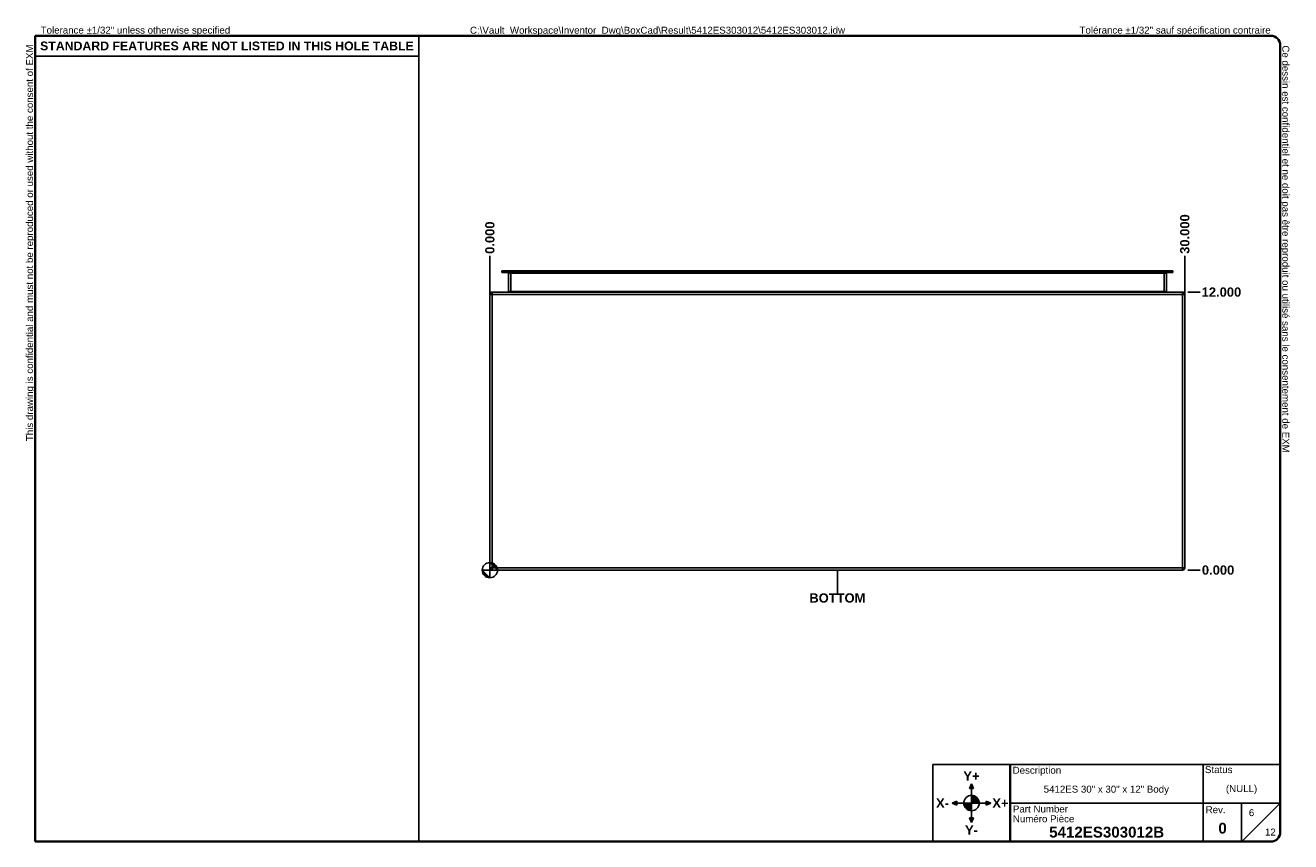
# Model space of a CAD drawing. Header units: inches. Extents: x 0.1 to 55.7, y -25.4 to 36.1.
import ezdxf

# ---------------------------------------------------------------- set-up
doc = ezdxf.new("R2010")
doc.units = ezdxf.units.IN
doc.header["$LTSCALE"] = 3.333333
doc.header["$MEASUREMENT"] = 0
doc.layers.get('0').update_dxf_attribs({"lineweight": 25})
for name, color, linetype, lineweight in [('Dimensions(ANSI)', 7, 'Continuous', 25), ('Sketch Geometry(ANSI)', 7, 'Continuous', 25), ('Symbols(ANSI)', 7, 'Continuous', 25), ('Visible Edges(ANSI)', 7, 'Continuous', 25), ('Visible Tangent Edges(ANSI)', 7, 'Continuous', 25)]:
    doc.layers.add(name, color=color, linetype=linetype, lineweight=lineweight)
doc.layers.add('Hatch', color=179, linetype='Continuous', lineweight=9, true_color=0x1e1e47)
doc.styles.add('Current-ANSI', font='arial.ttf')
doc.styles.add('Dimension-ANSI', font='arialbd.ttf')
doc.styles.add('Text Style44', font='arialbd.ttf')
doc.dimstyles.new('INCH-ANSI', dxfattribs={"dimscale": 3.333333, "dimtxt": 0.12, "dimasz": 0.098425, "dimexe": 0.04, "dimexo": 0.04, "dimgap": 0.031496, "dimtad": 0, "dimtih": 1, "dimtoh": 1, "dimdec": 3, "dimrnd": 1e-08, "dimzin": 0, "dimdsep": 46, "dimtxsty": 'Dimension-ANSI', "dimcen": 0.09, "dimdle": 0.312, "dimclrd": 179, "dimclre": 179, "dimclrt": 7, "dimadec": 1, "dimazin": 0, "dimtfac": 1, "dimtdec": 3, "dimtofl": 0, "dimtmove": 0, "dimatfit": 3, "dimfxl": 1, "dimtolj": 1, "dimtzin": 4, "dimlwd": 25, "dimlwe": 25, "dimarcsym": 0})
doc.dimstyles.new('INCH-ANSI-VERTICAL', dxfattribs={"dimscale": 3.333333, "dimtxt": 0.12, "dimasz": 0.098425, "dimexe": 0.04, "dimexo": 0.04, "dimgap": 0.031496, "dimtad": 0, "dimtih": 1, "dimtoh": 1, "dimdec": 3, "dimrnd": 1e-08, "dimzin": 0, "dimdsep": 46, "dimtxsty": 'Dimension-ANSI', "dimcen": 0.09, "dimdle": 0.312, "dimclrd": 179, "dimclre": 179, "dimclrt": 7, "dimadec": 1, "dimazin": 0, "dimtfac": 1, "dimtdec": 3, "dimtofl": 0, "dimtmove": 0, "dimatfit": 3, "dimfxl": 1, "dimtolj": 1, "dimtzin": 4, "dimlwd": 25, "dimlwe": 25, "dimarcsym": 0})

# ---------------------------------------------------------------- blocks, each defined once
blk = doc.blocks.new('Borders EXM - B (Inch) - B')
at = {"layer": 'Sketch Geometry(ANSI)', "linetype": 'Continuous', "lineweight": 35}
for p, q in [((16.438, 10.692), (0.437, 10.692)), ((0.437, 10.692), (0.437, 0.255)), ((16.562, 0.38), (16.562, 10.567)), ((0.437, 0.255), (16.438, 0.255))]:
    blk.add_line(p, q, dxfattribs=at)
at = {"layer": 'Sketch Geometry(ANSI)'}
for p, q in [((5.406, 10.692), (5.406, 0.255)), ((0.437, 10.428), (5.406, 10.428))]:
    blk.add_line(p, q, dxfattribs=at)
at = {"layer": 'Sketch Geometry(ANSI)', "linetype": 'Continuous', "lineweight": 35}
for centre, start, end in [((16.438, 10.567), 0, 90), ((16.438, 0.38), 270, 0)]:
    blk.add_arc(centre, 0.125, start, end, dxfattribs=at)
at = {"layer": 'Symbols(ANSI)', "color": 7, "char_height": 0.09, "attachment_point": 7, "style": 'Current-ANSI'}
for s, insert in [('Tolerance ±1/32" unless otherwise specified', (0.509, 10.692)), ('Tolérance ±1/32" sauf spécification contraire', (13.963, 10.692))]:
    blk.add_mtext(s, dxfattribs=dict(at, insert=insert))
for s, insert, rotation in [('This drawing is confidential and must not be reproduced or used without the consent of EXM', (0.437, 5.442), 90), ('Ce dessin est confidentiel et ne doit pas être reproduit ou utilisé sans le consentement de EXM', (16.562, 10.567), 270)]:
    blk.add_mtext(s, dxfattribs=dict(at, insert=insert, rotation=rotation))
at = {"layer": 'Symbols(ANSI)', "color": 7, "insert": (2.921, 10.559), "char_height": 0.114, "width": 4.96908, "attachment_point": 5, "style": 'Dimension-ANSI'}
blk.add_mtext('\\fArial|b1|i0;{\\H0.1140;STANDARD FEATURES ARE NOT LISTED IN THIS HOLE TABLE}', dxfattribs=at)
at = {"layer": 'Symbols(ANSI)', "color": 7, "style": 'Current-ANSI'}
blk.add_attdef('FILENAME_AND_PATH_001', (6.069, 10.718), '', height=0.09, dxfattribs=at)
blk = doc.blocks.new('Title Blocks EXM-2 - ANSI B')
at = {"layer": 'Hatch'}
for points in [[(12.725, 0.94), (12.75, 0.94), (12.75, 1)], [(12.775, 0.94), (12.75, 1), (12.75, 0.94)], [(12.56, 0.75), (12.56, 0.775), (12.5, 0.75)], [(12.56, 0.75), (12.5, 0.75), (12.56, 0.725)], [(12.94, 0.75), (13, 0.75), (12.94, 0.775)], [(12.94, 0.75), (12.94, 0.725), (13, 0.75)], [(12.75, 0.56), (12.725, 0.56), (12.75, 0.5)], [(12.75, 0.56), (12.75, 0.5), (12.775, 0.56)]]:
    blk.add_hatch(color=7, dxfattribs=at).paths.add_polyline_path(points)
h = blk.add_hatch(color=7, dxfattribs=at)
edge = h.paths.add_edge_path()
edge.add_line((12.75, 0.85), (12.75, 0.75))
edge.add_line((12.75, 0.75), (12.85, 0.75))
edge.add_arc((12.75, 0.75), 0.1, 0, 90)
h = blk.add_hatch(color=7, dxfattribs=at)
edge = h.paths.add_edge_path()
edge.add_line((12.75, 0.65), (12.75, 0.75))
edge.add_line((12.75, 0.75), (12.65, 0.75))
edge.add_arc((12.75, 0.75), 0.1, 180, 270)
at = {"layer": 'Sketch Geometry(ANSI)'}
for p, q in [((12.249, 1.25), (16.749, 1.25)), ((12.249, 0.25), (12.249, 1.25)), ((15.749, 1.25), (15.749, 0.75)), ((16.749, 1.25), (16.749, 0.375)), ((12.75, 1), (12.725, 0.94)), ((12.75, 0.85), (12.75, 1)), ((12.775, 0.94), (12.75, 1)), ((12.725, 0.94), (12.775, 0.94)), ((12.75, 0.75), (12.75, 0.85)), ((12.5, 0.75), (12.56, 0.775)), ((12.65, 0.75), (12.5, 0.75)), ((12.56, 0.725), (12.5, 0.75)), ((12.56, 0.775), (12.56, 0.725)), ((12.75, 0.75), (12.65, 0.75)), ((12.75, 0.75), (12.85, 0.75)), ((12.75, 0.75), (12.75, 0.65)), ((12.85, 0.75), (13, 0.75)), ((13, 0.75), (12.94, 0.775)), ((12.94, 0.775), (12.94, 0.725)), ((12.94, 0.725), (13, 0.75)), ((15.749, 0.75), (13.249, 0.75)), ((16.249, 0.75), (15.749, 0.75)), ((15.749, 0.75), (15.749, 0.25)), ((16.249, 0.25), (16.249, 0.75)), ((16.249, 0.75), (16.749, 0.75)), ((16.249, 0.25), (16.749, 0.75)), ((12.775, 0.56), (12.725, 0.56)), ((12.725, 0.56), (12.75, 0.5)), ((12.75, 0.65), (12.75, 0.5)), ((12.75, 0.5), (12.775, 0.56)), ((13.249, 0.25), (12.249, 0.25)), ((16.624, 0.25), (13.249, 0.25))]:
    blk.add_line(p, q, dxfattribs=at)
at = {"layer": 'Sketch Geometry(ANSI)', "linetype": 'Continuous', "lineweight": 35}
blk.add_line((13.249, 0.25), (13.249, 1.25), dxfattribs=at)
at = {"layer": 'Sketch Geometry(ANSI)'}
blk.add_circle((12.75, 0.75), 0.1, dxfattribs=at)
blk.add_arc((16.624, 0.375), 0.125, 270, 0, dxfattribs=at)
at = {"layer": 'Symbols(ANSI)', "color": 7}
for s, insert, char_height, attachment_point, style in [('\\fArial|b1|i0;Y+', (12.75, 1.1), 0.12, 5, 'Dimension-ANSI'), ('Description', (13.283, 1.103), 0.09, 7, 'Current-ANSI'), ('Status', (15.774, 1.137), 0.09, 7, 'Current-ANSI'), ('\\fArial|b1|i0;X-', (12.375, 0.75), 0.12, 5, 'Dimension-ANSI'), ('\\fArial|b1|i0;X+', (13.125, 0.75), 0.12, 5, 'Dimension-ANSI'), ('Part Number', (13.287, 0.627), 0.09, 7, 'Current-ANSI'), ('Numéro Pièce', (13.286, 0.5), 0.09, 7, 'Current-ANSI'), ('\\fArial|b1|i0;Y-', (12.75, 0.4), 0.12, 5, 'Dimension-ANSI')]:
    blk.add_mtext(s, dxfattribs=dict(at, insert=insert, char_height=char_height, attachment_point=attachment_point, style=style))
at = {"layer": 'Symbols(ANSI)', "color": 7, "insert": (15.783, 0.618), "char_height": 0.09, "width": 0.25854, "attachment_point": 7, "style": 'Current-ANSI'}
blk.add_mtext('Rev.', dxfattribs=at)
at = {"layer": 'Symbols(ANSI)', "color": 7}
for tag, p, height, style in [('DESIGN_STATE_001', (16.045, 0.893), 0.09, 'Current-ANSI'), ('IDW_DESC_IAM_001', (13.685, 0.885), 0.09, 'Current-ANSI'), ('Sheet_Number_001', (16.342, 0.581), 0.09, 'Current-ANSI'), ('IDW_REV_001', (15.947, 0.355), 0.14, 'Text Style44'), ('IDW_NAME_IAM_001', (13.756, 0.304), 0.14, 'Text Style44'), ('Number_of_sheets_001', (16.551, 0.33), 0.09, 'Current-ANSI')]:
    blk.add_attdef(tag, p, '', height=height, dxfattribs=dict(at, style=style))
blk = doc.blocks.new('Origin Indicator Symbol3')
at = {"layer": 'Dimensions(ANSI)'}
h = blk.add_hatch(color=7, dxfattribs=at)
edge = h.paths.add_edge_path(flags=0)
edge.add_line((6.327, 3.673), (6.228, 3.771))
edge.add_arc((6.327, 3.771), 0.0984, 180, 270)
h = blk.add_hatch(color=7, dxfattribs=at)
edge = h.paths.add_edge_path(flags=0)
edge.add_line((6.327, 3.87), (6.425, 3.771))
edge.add_arc((6.327, 3.771), 0.0984, 0, 90)
at = {"layer": 'Dimensions(ANSI)', "color": 7, "linetype": 'Continuous'}
for p, q in [((6.327, 3.673), (6.228, 3.771)), ((6.327, 3.87), (6.425, 3.771))]:
    blk.add_line(p, q, dxfattribs=at)
at = {"layer": 'Dimensions(ANSI)', "color": 7, "linetype": 'Continuous', "flags": 128}
for points in [[(6.327, 3.771), (6.327, 3.673), (6.228, 3.771), (6.327, 3.771)], [(6.327, 3.771), (6.228, 3.771), (6.327, 3.771), (6.327, 3.771)], [(6.327, 3.771), (6.425, 3.771), (6.327, 3.87), (6.327, 3.771)], [(6.327, 3.771), (6.327, 3.87), (6.327, 3.673), (6.327, 3.771)]]:
    blk.add_lwpolyline(points, dxfattribs=at)
at = {"layer": 'Dimensions(ANSI)', "color": 7, "linetype": 'Continuous'}
blk.add_circle((6.327, 3.771), 0.0984, dxfattribs=at)
for start, end in [(180, 270), (0, 90)]:
    blk.add_arc((6.327, 3.771), 0.0984, start, end, dxfattribs=at)
at = {"layer": 'Dimensions(ANSI)', "color": 7}
for points in [[(6.327, 3.771), (6.327, 3.673), (6.228, 3.771), (6.327, 3.771)], [(6.327, 3.771), (6.228, 3.771), (6.327, 3.771)], [(6.327, 3.771), (6.425, 3.771), (6.327, 3.87), (6.327, 3.771)], [(6.327, 3.771), (6.327, 3.87), (6.327, 3.673), (6.327, 3.771)]]:
    blk.add_solid(points, dxfattribs=at)
blk = doc.blocks.new('*D18')
at = {"layer": 'Defpoints', "color": 0, "linetype": 'Continuous', "transparency": 16777216}
for p in [(21.089, 26.143), (21.089, 12.571), (21.089, 12.571)]:
    blk.add_point(p, dxfattribs=at)
at = {"layer": 'Dimensions(ANSI)', "color": 179, "linetype": 'Continuous', "lineweight": 25, "true_color": 0x262658, "transparency": 16777216}
blk.add_line((21.089, 12.704), (21.089, 26.143), dxfattribs=at)
at = {"layer": 'Dimensions(ANSI)', "color": 7, "linetype": 'Continuous', "lineweight": 25, "transparency": 16777216, "insert": (21.089, 26.922), "char_height": 0.4, "attachment_point": 5, "rotation": 90, "style": 'Dimension-ANSI'}
blk.add_mtext('\\A1;0.000', dxfattribs=at)
blk = doc.blocks.new('*D19')
at = {"layer": 'Defpoints', "color": 0, "linetype": 'Continuous', "transparency": 16777216}
for p in [(51.089, 26.143), (21.089, 12.571), (51.089, 12.571)]:
    blk.add_point(p, dxfattribs=at)
at = {"layer": 'Dimensions(ANSI)', "color": 179, "linetype": 'Continuous', "lineweight": 25, "true_color": 0x262658, "transparency": 16777216}
blk.add_line((51.089, 12.704), (51.089, 26.143), dxfattribs=at)
at = {"layer": 'Dimensions(ANSI)', "color": 7, "linetype": 'Continuous', "lineweight": 25, "transparency": 16777216, "insert": (51.089, 27.078), "char_height": 0.4, "attachment_point": 5, "rotation": 90, "style": 'Dimension-ANSI'}
blk.add_mtext('\\A1;30.000', dxfattribs=at)
blk = doc.blocks.new('*D20')
at = {"layer": 'Defpoints', "color": 0, "linetype": 'Continuous', "transparency": 16777216}
for p in [(51.089, 12.571), (51.089, 12.571), (51.745, 12.571)]:
    blk.add_point(p, dxfattribs=at)
at = {"layer": 'Dimensions(ANSI)', "color": 179, "linetype": 'Continuous', "lineweight": 25, "true_color": 0x262658, "transparency": 16777216}
blk.add_line((51.223, 12.571), (51.745, 12.571), dxfattribs=at)
at = {"layer": 'Dimensions(ANSI)', "color": 7, "linetype": 'Continuous', "lineweight": 25, "transparency": 16777216, "insert": (52.524, 12.571), "char_height": 0.4, "attachment_point": 5, "style": 'Dimension-ANSI'}
blk.add_mtext('\\A1;0.000', dxfattribs=at)
blk = doc.blocks.new('*D21')
at = {"layer": 'Defpoints', "color": 0, "linetype": 'Continuous', "transparency": 16777216}
for p in [(51.089, 24.571), (51.745, 24.571), (51.089, 12.571)]:
    blk.add_point(p, dxfattribs=at)
at = {"layer": 'Dimensions(ANSI)', "color": 179, "linetype": 'Continuous', "lineweight": 25, "true_color": 0x262658, "transparency": 16777216}
blk.add_line((51.223, 24.571), (51.745, 24.571), dxfattribs=at)
at = {"layer": 'Dimensions(ANSI)', "color": 7, "linetype": 'Continuous', "lineweight": 25, "transparency": 16777216, "insert": (52.669, 24.571), "char_height": 0.4, "attachment_point": 5, "style": 'Dimension-ANSI'}
blk.add_mtext('\\A1;12.000', dxfattribs=at)
blk = doc.blocks.new('BOTTOM')
at = {"layer": 'Sketch Geometry(ANSI)'}
blk.add_line((0, 0.15), (0, -0.15), dxfattribs=at)
at = {"layer": 'Symbols(ANSI)', "color": 7, "insert": (0, -0.212), "char_height": 0.12, "attachment_point": 5, "style": 'Dimension-ANSI'}
blk.add_mtext('\\fArial|b1|i0;BOTTOM', dxfattribs=at)

msp = doc.modelspace()

# ---------------------------------------------------------------- linework, layer by layer
at = {"layer": 'Visible Edges(ANSI)'}
for p, q in [((21.9864, 25.4869), (21.601, 25.4869)), ((21.601, 25.4189), (21.601, 25.4869)), ((21.601, 25.4189), (21.9864, 25.4189)), ((21.8874, 25.3879), (21.8874, 24.6017)), ((21.9864, 25.4869), (50.1921, 25.4869)), ((21.9864, 25.4189), (50.1921, 25.4189)), ((50.5774, 25.4869), (50.1921, 25.4869)), ((50.1921, 25.4189), (50.5774, 25.4189)), ((50.2911, 24.6017), (50.2911, 25.3879)), ((50.5774, 25.4189), (50.5774, 25.4869)), ((21.0892, 24.4717), (21.0892, 12.6697)), ((50.9902, 24.5707), (21.1882, 24.5707)), ((51.0892, 12.6697), (51.0892, 24.4717)), ((50.9902, 12.5707), (21.1882, 12.5707))]:
    msp.add_line(p, q, dxfattribs=at)
for centre, radius, start, end in [((21.8564, 25.3879), 0.031, 0, 90), ((50.3221, 25.3879), 0.031, 90, 180), ((21.8564, 24.6017), 0.031, 270, 0), ((50.3221, 24.6017), 0.031, 180, 270), ((21.1882, 24.4717), 0.099, 90, 180), ((50.9902, 24.4717), 0.099, 0, 90), ((21.1882, 12.6697), 0.099, 180, 270), ((50.9902, 12.6697), 0.099, 270, 0)]:
    msp.add_arc(centre, radius, start, end, dxfattribs=at)
at = {"layer": 'Visible Tangent Edges(ANSI)'}
for p, q in [((21.9864, 25.3879), (21.8874, 25.3879)), ((21.9864, 25.4189), (21.9864, 25.4869)), ((21.9864, 25.4189), (21.9864, 25.3879)), ((50.1921, 25.3879), (21.9864, 25.3879)), ((21.9864, 24.6017), (21.9864, 25.3879)), ((50.1921, 25.4189), (50.1921, 25.4869)), ((50.1921, 25.3879), (50.1921, 25.4189)), ((50.2911, 25.3879), (50.1921, 25.3879)), ((50.1921, 25.3879), (50.1921, 24.6017)), ((21.8874, 24.6017), (21.9864, 24.6017)), ((21.9864, 24.6017), (50.1921, 24.6017)), ((21.9864, 24.6017), (21.9864, 24.5707)), ((50.1921, 24.6017), (50.2911, 24.6017)), ((50.1921, 24.5707), (50.1921, 24.6017)), ((21.1882, 24.4717), (21.0892, 24.4717)), ((21.1882, 24.5707), (21.1882, 24.4717)), ((21.1882, 12.6697), (21.1882, 24.4717)), ((21.1882, 24.4717), (50.9902, 24.4717)), ((50.9902, 24.4717), (50.9902, 24.5707)), ((51.0892, 24.4717), (50.9902, 24.4717)), ((50.9902, 24.4717), (50.9902, 12.6697)), ((21.0892, 12.6697), (21.1882, 12.6697)), ((21.1882, 12.5707), (21.1882, 12.6697)), ((21.1882, 12.6697), (50.9902, 12.6697)), ((50.9902, 12.6697), (51.0892, 12.6697)), ((50.9902, 12.6697), (50.9902, 12.5707))]:
    msp.add_line(p, q, dxfattribs=at)

# ---------------------------------------------------------------- block references
at = {"xscale": 3.333333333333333, "yscale": 3.333333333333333, "zscale": 3.333333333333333}
for name, p, values in [('Borders EXM - B (Inch) - B', (0, 0), {'FILENAME_AND_PATH_001': 'C:\\Vault_Workspace\\Inventor_Dwg\\BoxCad\\Result\\5412ES303012\\5412ES303012.idw'}), ('Title Blocks EXM-2 - ANSI B', (-0.6211, 0.0151), {'IDW_REV_001': '0', 'Sheet_Number_001': '6', 'Number_of_sheets_001': '12', 'IDW_DESC_IAM_001': '5412ES 30" x 30" x 12" Body', 'DESIGN_STATE_001': '(NULL)', 'IDW_NAME_IAM_001': '5412ES303012B'})]:
    msp.add_blockref(name, p, dxfattribs=at).add_auto_attribs(values)
msp.add_blockref('BOTTOM', (36.0892, 12.072), dxfattribs=at)
at = {"layer": 'Dimensions(ANSI)', "xscale": 3.333333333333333, "yscale": 3.333333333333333, "zscale": 3.333333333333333}
msp.add_blockref('Origin Indicator Symbol3', (0, 0), dxfattribs=at)

# ---------------------------------------------------------------- dimensions: what is measured, and where the dimension line sits
at = {"layer": 'Dimensions(ANSI)', "color": 179, "linetype": 'Continuous', "lineweight": 25, "true_color": 0x262658}
for feature_location, offset, dtype, origin, dimstyle, picture, middle in [((51.0892, 12.5707), (0, 13.5724), 1, (21.0892, 12.5707), 'INCH-ANSI-VERTICAL', '*D19', (51.0892, 27.0784)), ((21.0892388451, 12.570690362), (0, 13.5724199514), 1, (21.0892388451, 12.570690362), 'INCH-ANSI-VERTICAL', '*D18', (21.0892388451, 26.9217670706)), ((51.0892, 24.5707), (0.6562, 0), 0, (51.0892, 12.5707), 'INCH-ANSI', '*D21', (52.6691, 24.5707)), ((51.0892388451, 12.570690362), (0.6561679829, 0), 0, (51.0892388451, 12.570690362), 'INCH-ANSI', '*D20', (52.5240635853, 12.570690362))]:
    dim = msp.add_ordinate_dim(feature_location=feature_location, offset=offset, dtype=dtype, origin=origin, dimstyle=dimstyle, override={"dimgap": 0.031496, "dimtad": 0, "dimdec": 3, "dimtol": 0, "dimlim": 0, "dimtp": 0, "dimtm": 0, "dimtdec": 3}, dxfattribs=at)
    dim.commit()
    dim.dimension.update_dxf_attribs({"geometry": picture, "text_midpoint": middle})

doc.saveas('drawing.dxf')
